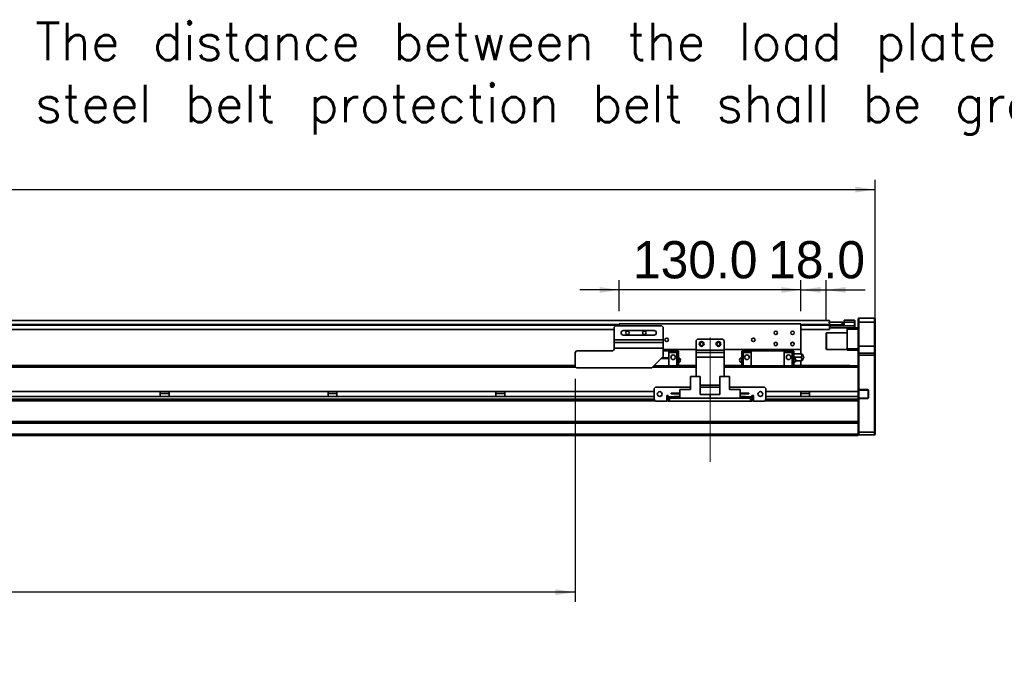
# Model space of a CAD drawing. Header units: millimetres. Extents: x 35 to 2905, y 35 to 2044.
# Tile 10 of 13: x 1553 to 2257, y 887 to 1341. Entities that reach past the tile are written whole.
import ezdxf

# ---------------------------------------------------------------- set-up
doc = ezdxf.new("R2010")
doc.units = ezdxf.units.MM
doc.header["$LTSCALE"] = 7
doc.linetypes.add('CENTERX2', pattern=[20.32, 12.7, -2.54, 2.54, -2.54])
doc.layers.add('黑色实线', color=7, linetype='Continuous')
doc.styles.add('SLDTEXTSTYLE8', font='txt')
doc.styles.add('SLDTEXTSTYLE9', font='txt', dxfattribs={"bigfont": 'bigfont'})
doc.dimstyles.new('SLDDIMSTYLE0', dxfattribs={"dimtxt": 26.6, "dimasz": 14, "dimexe": 0, "dimexo": 0.0625, "dimgap": 6.65, "dimtad": 2, "dimdec": 1, "dimrnd": 1e-09, "dimzin": 4, "dimdsep": 46, "dimtxsty": 'SLDTEXTSTYLE8', "dimsah": 1, "dimcen": 0.09, "dimadec": 0, "dimazin": 1, "dimtfac": 1, "dimtdec": 1, "dimtmove": 0, "dimatfit": 0, "dimfxl": 0, "dimfrac": 2, "dimtolj": 1, "dimtzin": 12, "dimarcsym": 0})
doc.dimstyles.new('SLDDIMSTYLE5', dxfattribs={"dimtxt": 26.6, "dimasz": 14, "dimexe": 0, "dimexo": 0.0625, "dimgap": 6.65, "dimtad": 2, "dimdec": 1, "dimrnd": 1e-09, "dimzin": 4, "dimdsep": 46, "dimtxsty": 'SLDTEXTSTYLE8', "dimsah": 1, "dimcen": 0.09, "dimadec": 0, "dimazin": 1, "dimtfac": 1, "dimtdec": 1, "dimtofl": 0, "dimtmove": 0, "dimatfit": 3, "dimfxl": 0, "dimfrac": 2, "dimtolj": 1, "dimtzin": 12, "dimarcsym": 0})

# ---------------------------------------------------------------- blocks, each defined once
blk = doc.blocks.new('SW_NOTE_4')
at = {"layer": '黑色实线', "color": 0, "insert": (-872.99, 86.06), "char_height": 26.6, "attachment_point": 1, "style": 'SLDTEXTSTYLE9'}
blk.add_mtext('The distance between the load plate and the \\Psteel belt protection belt shall be greater than 4mm', dxfattribs=at)
blk = doc.blocks.new('_D_19')
at = {"layer": '黑色实线'}
for p, q in [((188.73, 1109.87), (188.73, 1226.38)), ((2164.73, 1109.87), (2164.73, 1226.38)), ((188.73, 1219.38), (2164.73, 1219.38))]:
    blk.add_line(p, q, dxfattribs=at)
for points in [[(188.73, 1219.38), (202.73, 1217.28), (202.73, 1221.48)], [(2164.73, 1219.38), (2150.73, 1221.48), (2150.73, 1217.28)]]:
    blk.add_solid(points, dxfattribs=at)
at = {"layer": '黑色实线', "insert": (1122.48, 1254.28), "char_height": 26.6, "attachment_point": 1, "style": 'SLDTEXTSTYLE8'}
blk.add_mtext('1976.0', dxfattribs=at)
blk = doc.blocks.new('_D_21')
at = {"layer": '黑色实线'}
for p, q in [((1981.73, 1132.37), (1981.73, 1154.62)), ((2111.73, 1132.37), (2111.73, 1154.62)), ((1981.73, 1147.62), (1953.73, 1147.62)), ((2111.73, 1147.62), (1981.73, 1147.62)), ((2111.73, 1147.62), (2139.73, 1147.62))]:
    blk.add_line(p, q, dxfattribs=at)
for points in [[(1981.73, 1147.62), (1967.73, 1149.72), (1967.73, 1145.52)], [(2111.73, 1147.62), (2125.73, 1145.52), (2125.73, 1149.72)]]:
    blk.add_solid(points, dxfattribs=at)
at = {"layer": '黑色实线', "insert": (1991.66, 1182.52), "char_height": 26.6, "attachment_point": 1, "style": 'SLDTEXTSTYLE8'}
blk.add_mtext('130.0', dxfattribs=at)
blk = doc.blocks.new('_D_23')
at = {"layer": '黑色实线'}
for p, q in [((2111.73, 1132.37), (2111.73, 1154.62)), ((2129.73, 1125.57), (2129.73, 1154.62)), ((2111.73, 1147.62), (2083.73, 1147.62)), ((2111.73, 1147.62), (2129.73, 1147.62)), ((2129.73, 1147.62), (2157.73, 1147.62))]:
    blk.add_line(p, q, dxfattribs=at)
for points in [[(2111.73, 1147.62), (2097.73, 1149.72), (2097.73, 1145.52)], [(2129.73, 1147.62), (2143.73, 1145.52), (2143.73, 1149.72)]]:
    blk.add_solid(points, dxfattribs=at)
at = {"layer": '黑色实线', "insert": (2088.31, 1182.52), "char_height": 26.6, "attachment_point": 1, "style": 'SLDTEXTSTYLE8'}
blk.add_mtext('18.0', dxfattribs=at)
blk = doc.blocks.new('_D_24')
at = {"layer": '黑色实线'}
for p, q in [((370.23, 1087.59), (370.23, 924.48)), ((1950.23, 1084.09), (1950.23, 924.48)), ((1950.23, 931.48), (370.23, 931.48))]:
    blk.add_line(p, q, dxfattribs=at)
for points in [[(370.23, 931.48), (384.23, 929.38), (384.23, 933.58)], [(1950.23, 931.48), (1936.23, 933.58), (1936.23, 929.38)]]:
    blk.add_solid(points, dxfattribs=at)
at = {"layer": '黑色实线', "char_height": 26.6, "attachment_point": 1, "style": 'SLDTEXTSTYLE8'}
for s, insert in [('Stroke T=', (1045.65, 966.38)), ('1580.0', (1199.3, 966.38))]:
    blk.add_mtext(s, dxfattribs=dict(at, insert=insert))

msp = doc.modelspace()

# ---------------------------------------------------------------- linework, layer by layer
at = {"color": 7, "linetype": 'Continuous', "lineweight": 35}
for p, q in [((2153.0330139, 1127.4795687), (2152.7328449, 1127.1795636)), ((2152.7328449, 1124.4795626), (2152.7328449, 1127.1795636)), ((2153.0330139, 1127.4795687), (2153.0330139, 1124.4795626)), ((2153.0330139, 1127.4795687), (2164.4329983, 1127.4795687)), ((2164.4329983, 1124.4795626), (2164.4329983, 1127.4795687)), ((2164.4329983, 1127.4795687), (2164.7329289, 1127.1795636)), ((2164.7329289, 1127.1795636), (2164.7329289, 1124.4795626)), ((2132.2329002, 1125.8295631), (221.2329465, 1125.8295631)), ((1979.2330223, 1121.979565), (1978.2328564, 1120.9795629)), ((1978.2328564, 1120.9795629), (1978.2328564, 1111.979567)), ((1979.2330223, 1121.979565), (2012.2330147, 1121.979565)), ((2111.7329556, 1123.479568), (1981.7328411, 1123.479568)), ((1981.7328411, 1123.479568), (1981.7328411, 1121.979565)), ((2013.2329422, 1120.9795629), (2012.2330147, 1121.979565)), ((2013.2329422, 1120.9795629), (2013.2329422, 1111.979567)), ((2111.7329556, 1123.479568), (2111.7329556, 1104.979564)), ((2131.7751366, 1124.679566), (2131.7760902, 1124.679566)), ((2131.7760902, 1124.4468024), (2131.7760902, 1124.679566)), ((2131.7760902, 1124.679566), (2132.2786766, 1124.679566)), ((2132.2329002, 1125.8295631), (2132.2329002, 1124.679566)), ((2132.2329002, 1123.1856202), (2132.2329002, 1122.8295644)), ((2132.2329002, 1122.8295644), (2132.2329002, 1122.3295634)), ((2132.2786766, 1122.6795619), (2132.2329002, 1122.6795619)), ((2132.2329002, 1122.1795683), (2132.5328308, 1122.479566)), ((2132.2329002, 1122.479566), (2132.5328308, 1122.479566)), ((2132.2329002, 1122.3295634), (2132.2329002, 1119.3295648)), ((2132.2329002, 1122.1795683), (2132.5328308, 1122.1795683)), ((2132.2329002, 1121.979565), (2132.5328308, 1121.979565)), ((2132.2329002, 1120.779567), (2132.5328308, 1120.4795619)), ((2132.2786766, 1124.679566), (2132.2786766, 1122.6795619)), ((2132.2786766, 1124.679566), (2141.2785011, 1124.679566)), ((2132.2786766, 1122.6795619), (2141.2785011, 1122.6795619)), ((2132.5328308, 1122.1795683), (2132.5328308, 1122.479566)), ((2132.5328308, 1122.479566), (2142.7328545, 1122.479566)), ((2132.5328308, 1122.1795683), (2132.5328308, 1121.979565)), ((2142.7328545, 1122.1795683), (2132.5328308, 1122.1795683)), ((2132.5328308, 1121.979565), (2132.5328308, 1120.4795619)), ((2132.5328308, 1121.979565), (2149.9328571, 1121.979565)), ((2149.9328571, 1120.4795619), (2132.5328308, 1120.4795619)), ((2141.2785011, 1122.6795619), (2141.2785011, 1124.679566)), ((2141.2785011, 1124.679566), (2141.7758423, 1124.679566)), ((2141.7758423, 1122.6795619), (2141.2785011, 1122.6795619)), ((2141.7758423, 1124.679566), (2141.7758423, 1122.6795619)), ((2141.7758423, 1122.6795619), (2142.2328907, 1122.6795619)), ((2142.2328907, 1122.479566), (2142.2328907, 1122.6795619)), ((2142.7328545, 1125.9795656), (2149.9328571, 1125.9795656)), ((2142.7328545, 1124.4795626), (2142.7328545, 1125.9795656)), ((2149.9328571, 1124.4795626), (2142.7328545, 1124.4795626)), ((2142.7328545, 1122.1795683), (2142.7328545, 1124.4795626)), ((2144.7329479, 1119.4795673), (2144.7329479, 1120.4795619)), ((2149.9328571, 1124.4795626), (2149.9328571, 1125.9795656)), ((2150.2330261, 1125.679568), (2149.9328571, 1125.9795656)), ((2149.9328571, 1121.979565), (2149.9328571, 1124.4795626)), ((2150.2330261, 1124.4795626), (2149.9328571, 1124.4795626)), ((2149.9328571, 1121.979565), (2150.2330261, 1121.979565)), ((2149.9328571, 1120.4795619), (2149.9328571, 1121.979565)), ((2149.9328571, 1120.4795619), (2150.2330261, 1120.779567)), ((2149.9328571, 1120.4795619), (2152.7328449, 1120.4795619)), ((2150.2330261, 1125.679568), (2150.2330261, 1124.4795626)), ((2150.2330261, 1124.4795626), (2150.2330261, 1121.979565)), ((2150.2330261, 1121.979565), (2150.2330261, 1120.779567)), ((2153.0330139, 1124.4795626), (2152.7328449, 1124.4795626)), ((2152.7328449, 1107.4795654), (2152.7328449, 1124.4795626)), ((2153.0330139, 1124.4795626), (2153.0330139, 1107.4795654)), ((2164.4329983, 1124.4795626), (2153.0330139, 1124.4795626)), ((2164.4329983, 1107.4795654), (2164.4329983, 1124.4795626)), ((2164.4329983, 1124.4795626), (2164.7329289, 1124.4795626)), ((2164.7329289, 1124.4795626), (2164.7329289, 1107.4795654)), ((1978.2328564, 1119.3295648), (377.2329348, 1119.3295648)), ((2006.7329365, 1118.579567), (1984.7328621, 1118.579567)), ((1984.7328621, 1115.379565), (2006.7329365, 1115.379565)), ((2037.7328354, 1112.4795643), (2036.7329079, 1111.479566)), ((2055.7329613, 1112.4795643), (2037.7328354, 1112.4795643)), ((2056.7328888, 1111.479566), (2055.7329613, 1112.4795643)), ((2132.2329002, 1119.3295648), (2111.7329556, 1119.3295648)), ((2130.033012, 1116.979566), (2129.732843, 1116.6795646)), ((2129.732843, 1105.2795654), (2129.732843, 1116.6795646)), ((2144.7329479, 1116.979566), (2130.033012, 1116.979566)), ((2130.033012, 1116.979566), (2130.033012, 1104.979564)), ((2152.7328449, 1119.4795673), (2144.7329479, 1119.4795673)), ((2144.7329479, 1105.479565), (2144.7329479, 1119.4795673)), ((1978.2328564, 1111.979567), (2013.2329422, 1111.979567)), ((1978.2328564, 1109.9865218), (1978.2328564, 1111.979567)), ((1978.2328564, 1109.9865218), (2013.2329422, 1109.9865218)), ((1978.2328564, 1106.0004351), (1978.2328564, 1109.9865218)), ((1978.2328564, 1106.0004351), (1978.2328564, 1105.9795661)), ((2013.2329422, 1106.0004351), (1978.2328564, 1106.0004351)), ((2013.2329422, 1111.979567), (2013.2329422, 1109.9865218)), ((2013.2329422, 1109.9865218), (2013.2329422, 1106.0004351)), ((2013.2329422, 1106.0004351), (2013.2329422, 1099.9795651)), ((2036.7329079, 1111.479566), (2036.7329079, 1104.4795667)), ((2056.7328888, 1111.479566), (2056.7328888, 1104.4795667)), ((2144.7329479, 1105.479565), (2152.7328449, 1105.479565)), ((2144.7329479, 1104.4795667), (2144.7329479, 1105.479565)), ((2153.0330139, 1107.4795654), (2152.7328449, 1107.4795654)), ((2152.7328449, 1102.1795651), (2152.7328449, 1107.4795654)), ((2153.0330139, 1107.4795654), (2153.0330139, 1102.4795664)), ((2153.0330139, 1107.4795654), (2164.4329983, 1107.4795654)), ((2164.4329983, 1102.4795664), (2164.4329983, 1107.4795654)), ((2164.7329289, 1107.4795654), (2164.4329983, 1107.4795654)), ((2164.7329289, 1107.4795654), (2164.7329289, 1102.1795651)), ((1951.232906, 1103.9795657), (1950.2329784, 1102.9795637)), ((1950.2329784, 1092.9795658), (1950.2329784, 1102.9795637)), ((1951.232906, 1103.9795657), (1976.2330013, 1103.9795657)), ((1967.0329052, 1104.1795654), (1966.832872, 1103.9795657)), ((1967.0329052, 1104.1795654), (1967.0329052, 1103.9795657)), ((1967.0329052, 1104.1795654), (1977.1046597, 1104.1795654)), ((2005.2330452, 1091.9795638), (2013.2329422, 1099.9795651)), ((2011.9328457, 1098.6795654), (2017.2328907, 1098.6795654)), ((2017.2328907, 1098.9795668), (2012.2330147, 1098.9795668)), ((2036.7329079, 1104.979564), (2013.2329422, 1104.979564)), ((2013.2329422, 1103.9795657), (2017.2328907, 1103.9795657)), ((2017.2328907, 1103.9795657), (2017.2328907, 1104.979564)), ((2017.2328907, 1103.9795657), (2017.2328907, 1098.9795668)), ((2017.2328907, 1103.9795657), (2023.0829674, 1103.9795657)), ((2023.0829674, 1102.9795637), (2017.2328907, 1102.9795637)), ((2017.2328907, 1098.6795654), (2017.2328907, 1098.9795668)), ((2017.2328907, 1098.6795654), (2017.2328907, 1093.419571)), ((2023.0829674, 1102.9795637), (2023.0829674, 1103.9795657)), ((2024.0828949, 1103.879564), (2023.0829674, 1103.879564)), ((2023.0829674, 1093.419571), (2023.0829674, 1102.9795637)), ((2024.0828949, 1102.9795637), (2023.0829674, 1102.9795637)), ((2024.0828949, 1103.879564), (2024.0828949, 1102.9795637)), ((2024.0828949, 1102.9795637), (2024.0828949, 1093.419571)), ((2036.7329079, 1104.4795667), (2056.7328888, 1104.4795667)), ((2036.7329079, 1102.9795637), (2036.7329079, 1104.4795667)), ((2036.7329079, 1102.9795637), (2056.7328888, 1102.9795637)), ((2036.7329079, 1099.4795641), (2036.7329079, 1102.9795637)), ((2056.7328888, 1099.4795641), (2036.7329079, 1099.4795641)), ((2036.7329079, 1099.4795641), (2036.7329079, 1085.6764583)), ((2111.7329556, 1104.979564), (2056.7328888, 1104.979564)), ((2056.7328888, 1104.4795667), (2056.7328888, 1102.9795637)), ((2056.7328888, 1102.9795637), (2056.7328888, 1099.4795641)), ((2056.7328888, 1099.4795641), (2056.7328888, 1085.6764583)), ((2069.3829018, 1103.879564), (2070.3828293, 1103.879564)), ((2069.3829018, 1102.9795637), (2069.3829018, 1103.879564)), ((2069.3829018, 1093.419571), (2069.3829018, 1102.9795637)), ((2069.3829018, 1102.9795637), (2070.3828293, 1102.9795637)), ((2070.3828293, 1103.9795657), (2076.232906, 1103.9795657)), ((2070.3828293, 1103.9795657), (2070.3828293, 1102.9795637)), ((2070.3828293, 1102.9795637), (2070.3828293, 1093.419571)), ((2076.232906, 1102.9795637), (2070.3828293, 1102.9795637)), ((2076.232906, 1104.979564), (2076.232906, 1103.9795657)), ((2076.232906, 1093.419571), (2076.232906, 1103.9795657)), ((2076.232906, 1103.9795657), (2099.7328716, 1103.9795657)), ((2099.7328716, 1104.979564), (2099.7328716, 1103.9795657)), ((2099.7328716, 1103.9795657), (2099.7328716, 1093.419571)), ((2105.5829483, 1103.9795657), (2099.7328716, 1103.9795657)), ((2099.7328716, 1102.9795637), (2105.5829483, 1102.9795637)), ((2105.5829483, 1103.9795657), (2105.5829483, 1102.9795637)), ((2106.5828758, 1103.879564), (2105.5829483, 1103.879564)), ((2105.5829483, 1102.9795637), (2105.5829483, 1093.419571)), ((2106.5828758, 1102.9795637), (2105.5829483, 1102.9795637)), ((2106.5828758, 1103.879564), (2106.5828758, 1102.9795637)), ((2106.5828758, 1102.9795637), (2106.5828758, 1093.419571)), ((2106.5828758, 1101.9795654), (2111.7260414, 1101.9795654)), ((2106.5828758, 1099.4795641), (2111.7260414, 1099.4795641)), ((2111.7329556, 1104.979564), (2111.7329556, 1101.9795654)), ((2113.4734112, 1099.2332628), (2113.4734112, 1099.729382)), ((2129.732843, 1105.2795654), (2130.033012, 1104.979564)), ((2130.033012, 1104.979564), (2144.7329479, 1104.979564)), ((2152.7328449, 1104.4795667), (2144.7329479, 1104.4795667)), ((2153.0330139, 1102.4795664), (2152.7328449, 1102.1795651)), ((2152.7328449, 1100.9795671), (2152.7328449, 1102.1795651)), ((2153.0330139, 1100.9795671), (2152.7328449, 1100.9795671)), ((2152.7328449, 1093.1337146), (2152.7328449, 1100.9795671)), ((2153.0330139, 1102.4795664), (2153.0330139, 1100.9795671)), ((2153.0330139, 1102.4795664), (2164.4329983, 1102.4795664)), ((2153.0330139, 1100.9795671), (2153.0330139, 1076.3295652)), ((2164.4329983, 1100.9795671), (2153.0330139, 1100.9795671)), ((2164.4329983, 1100.9795671), (2164.4329983, 1102.4795664)), ((2164.7329289, 1102.1795651), (2164.4329983, 1102.4795664)), ((2164.7329289, 1100.9795671), (2164.4329983, 1100.9795671)), ((2164.4329983, 1045.9795655), (2164.4329983, 1100.9795671)), ((2164.7329289, 1102.1795651), (2164.7329289, 1100.9795671)), ((2164.7329289, 1100.9795671), (2164.7329289, 1046.10383)), ((1950.2329784, 1093.419571), (316.7329389, 1093.419571)), ((366.5829557, 1093.4795668), (1950.2329784, 1093.4795668)), ((1950.2329784, 1092.9795658), (1951.232906, 1091.9795638)), ((1951.232906, 1091.9795638), (2005.2330452, 1091.9795638)), ((2036.7329079, 1093.419571), (2006.672855, 1093.419571)), ((2024.0828949, 1093.4795668), (2036.7329079, 1093.4795668)), ((2056.7328888, 1093.4795668), (2069.3829018, 1093.4795668)), ((2152.7328449, 1093.419571), (2056.7328888, 1093.419571)), ((2106.5828758, 1093.4795668), (2146.7330414, 1093.4795668)), ((2111.7260414, 1096.9795664), (2108.0160099, 1096.9795664)), ((2111.7329556, 1096.9795664), (2111.7329556, 1093.4795668)), ((2146.7330414, 1093.4795668), (2146.7330414, 1093.419571)), ((2152.7328449, 1093.1337146), (2152.7328449, 1092.419569)), ((2152.7328449, 1074.876458), (2152.7328449, 1092.419569)), ((2032.7830273, 1085.6764583), (2032.7830273, 1076.3764592)), ((2032.7830273, 1085.6764583), (2039.7329289, 1085.6764583)), ((2039.7329289, 1085.6764583), (2039.7329289, 1072.7764578)), ((2053.7328678, 1085.6764583), (2053.7328678, 1072.7764578)), ((2053.7328678, 1085.6764583), (2060.6830078, 1085.6764583)), ((2060.6830078, 1085.6764583), (2060.6830078, 1076.3764592)), ((2007.732864, 1078.176458), (2006.7329365, 1077.1764578)), ((2032.7830273, 1078.176458), (2007.732864, 1078.176458)), ((2053.7328678, 1079.4795664), (2039.7329289, 1079.4795664)), ((2053.7328678, 1078.176458), (2039.7329289, 1078.176458)), ((2085.7329327, 1078.176458), (2060.6830078, 1078.176458)), ((2086.7328602, 1077.1764578), (2085.7329327, 1078.176458)), ((2006.7329365, 1074.876458), (346.7329401, 1074.876458)), ((2006.7329365, 1071.4764582), (346.7329401, 1071.4764582)), ((1653.563376, 1074.876458), (1653.563376, 1071.4764582)), ((1659.9025684, 1073.4769167), (1653.563376, 1073.4769167)), ((1659.9025684, 1071.4764582), (1659.9025684, 1074.876458)), ((1773.5633808, 1074.876458), (1773.5633808, 1071.4764582)), ((1779.9025732, 1073.4769167), (1773.5633808, 1073.4769167)), ((1779.9025732, 1071.4764582), (1779.9025732, 1074.876458)), ((1893.5633856, 1074.876458), (1893.5633856, 1071.4764582)), ((1899.902578, 1073.4769167), (1893.5633856, 1073.4769167)), ((1899.902578, 1071.4764582), (1899.902578, 1074.876458)), ((2006.7329365, 1077.1764578), (2006.7329365, 1069.1764583)), ((2016.7329269, 1072.1764588), (2015.7329994, 1072.1764588)), ((2015.7329994, 1072.1764588), (2015.7329994, 1068.1764582)), ((2016.7329269, 1071.4764582), (2015.7329994, 1071.4764582)), ((2016.7329269, 1071.1764587), (2016.7329269, 1072.1764588)), ((2016.7329269, 1071.1764587), (2016.7329269, 1070.1764585)), ((2019.032951, 1073.4264576), (2019.032951, 1073.726459)), ((2019.032951, 1073.726459), (2025.2330261, 1073.726459)), ((2019.032951, 1073.4264576), (2025.2330261, 1073.4264576)), ((2021.4328724, 1070.7764584), (2021.4328724, 1071.4764582)), ((2021.4328724, 1071.4764582), (2025.2330261, 1071.4764582)), ((2021.4328724, 1070.7764584), (2025.2330261, 1070.7764584)), ((2025.2330261, 1070.1764585), (2025.2330261, 1076.3764592)), ((2025.2330261, 1076.3764592), (2032.7830273, 1076.3764592)), ((2046.7328983, 1072.7764578), (2039.7329289, 1072.7764578)), ((2046.7328983, 1070.1764585), (2046.7328983, 1072.7764578)), ((2046.7328983, 1072.7764578), (2053.7328678, 1072.7764578)), ((2068.233009, 1076.3764592), (2060.6830078, 1076.3764592)), ((2068.233009, 1076.3764592), (2068.233009, 1070.1764585)), ((2074.4328457, 1073.726459), (2068.233009, 1073.726459)), ((2074.4328457, 1073.4264576), (2068.233009, 1073.4264576)), ((2072.0329243, 1071.4764582), (2068.233009, 1071.4764582)), ((2072.0329243, 1070.7764584), (2068.233009, 1070.7764584)), ((2072.0329243, 1071.4764582), (2072.0329243, 1070.7764584)), ((2074.4328457, 1073.726459), (2074.4328457, 1073.4264576)), ((2077.7330357, 1072.1764588), (2076.7328697, 1072.1764588)), ((2076.7328697, 1072.1764588), (2076.7328697, 1071.1764587)), ((2077.7330357, 1071.4764582), (2076.7328697, 1071.4764582)), ((2076.7328697, 1070.1764585), (2076.7328697, 1071.1764587)), ((2077.7330357, 1068.1764582), (2077.7330357, 1072.1764588)), ((2086.7328602, 1069.1764583), (2086.7328602, 1077.1764578)), ((2152.7328449, 1074.876458), (2086.7328602, 1074.876458)), ((2152.7328449, 1071.4764582), (2086.7328602, 1071.4764582)), ((2111.5634399, 1074.876458), (2111.5634399, 1071.4764582)), ((2117.9025131, 1073.4769167), (2111.5634399, 1073.4769167)), ((2117.9025131, 1071.4764582), (2117.9025131, 1074.876458)), ((2153.0330139, 1076.0295657), (2152.7328449, 1076.3295652)), ((2152.7328449, 1076.3295652), (2153.0330139, 1076.3295652)), ((2152.7328449, 1071.4764582), (2152.7328449, 1074.876458)), ((2152.7328449, 1069.4195652), (2152.7328449, 1071.4764582)), ((2153.0330139, 1070.3295652), (2152.7328449, 1070.0295657)), ((2153.0330139, 1076.3295652), (2153.15723, 1076.0295657)), ((2153.0330139, 1076.3295652), (2159.2328507, 1076.3295652)), ((2153.15723, 1076.0295657), (2153.0330139, 1076.0295657)), ((2153.0330139, 1076.0295657), (2153.0330139, 1070.3295652)), ((2153.15723, 1070.3295652), (2153.0330139, 1070.0295657)), ((2153.0330139, 1070.3295652), (2153.15723, 1070.3295652)), ((2159.2328507, 1076.0295657), (2153.15723, 1076.0295657)), ((2153.15723, 1070.3295652), (2159.2328507, 1070.3295652)), ((2159.2328507, 1076.3295652), (2159.2328507, 1076.0295657)), ((2159.2328507, 1070.0295657), (2159.2328507, 1070.3295652)), ((2160.0329834, 1075.5295647), (2159.7330528, 1075.5295647)), ((2159.7330528, 1070.8295652), (2159.7330528, 1075.5295647)), ((2160.0329834, 1070.8295652), (2159.7330528, 1070.8295652)), ((2160.0329834, 1075.5295647), (2160.0329834, 1070.8295652)), ((2007.4899155, 1068.419566), (345.9760505, 1068.419566)), ((2006.7329365, 1069.1764583), (2007.732864, 1068.1764582)), ((2007.732864, 1068.1764582), (2015.7329994, 1068.1764582)), ((2016.7329269, 1068.419566), (2015.7329994, 1068.419566)), ((2016.7329269, 1068.1764582), (2016.7329269, 1070.1764585)), ((2016.7329269, 1070.1764585), (2017.7328545, 1070.1764585)), ((2017.7328545, 1068.1764582), (2016.7329269, 1068.1764582)), ((2017.7328545, 1070.1764585), (2017.7328545, 1068.1764582)), ((2075.7329422, 1070.1764585), (2017.7328545, 1070.1764585)), ((2075.7329422, 1068.1764582), (2017.7328545, 1068.1764582)), ((2025.2330261, 1070.1764585), (2046.7328983, 1070.1764585)), ((2068.233009, 1070.1764585), (2046.7328983, 1070.1764585)), ((2075.7329422, 1068.1764582), (2075.7329422, 1070.1764585)), ((2075.7329422, 1070.1764585), (2076.7328697, 1070.1764585)), ((2076.7328697, 1068.1764582), (2075.7329422, 1068.1764582)), ((2076.7328697, 1070.1764585), (2076.7328697, 1068.1764582)), ((2077.7330357, 1068.419566), (2076.7328697, 1068.419566)), ((2077.7330357, 1068.1764582), (2085.7329327, 1068.1764582)), ((2085.7329327, 1068.1764582), (2086.7328602, 1069.1764583)), ((2152.7328449, 1068.419566), (2085.9761196, 1068.419566)), ((2153.0330139, 1070.0295657), (2152.7328449, 1070.0295657)), ((2152.7328449, 1069.4195652), (2152.7328449, 1068.7054224)), ((2152.7328449, 1053.1337085), (2152.7328449, 1068.7054224)), ((2159.2328507, 1070.0295657), (2153.0330139, 1070.0295657)), ((2153.0330139, 1070.0295657), (2153.0330139, 1045.9795655)), ((2152.7328449, 1053.4195656), (200.7329422, 1053.4195656)), ((2152.7328449, 1052.4195654), (200.7329422, 1052.4195654)), ((2152.7328449, 1053.1337085), (2152.7328449, 1052.4195654)), ((2152.7328449, 1044.4795653), (2152.7328449, 1052.4195654)), ((2152.7328449, 1044.4795653), (200.7329422, 1044.4795653)), ((2152.7328449, 1043.4795651), (200.7329422, 1043.4795651)), ((2152.7328449, 1046.10383), (2153.0330139, 1045.9795655)), ((2152.7328449, 1043.4795651), (2152.7328449, 1044.4795653)), ((2152.7328449, 1044.2795656), (2153.0330139, 1043.9795652)), ((2153.0330139, 1045.9795655), (2153.0330139, 1043.9795652)), ((2153.0330139, 1045.9795655), (2164.4329983, 1045.9795655)), ((2164.4329983, 1043.9795652), (2153.0330139, 1043.9795652)), ((2164.7329289, 1046.10383), (2164.4329983, 1045.9795655)), ((2164.4329983, 1043.9795652), (2164.4329983, 1045.9795655)), ((2164.7329289, 1044.2795656), (2164.4329983, 1043.9795652)), ((2164.7329289, 1046.10383), (2164.7329289, 1044.2795656))]:
    msp.add_line(p, q, dxfattribs=at)
at = {"color": 8, "linetype": 'Continuous', "lineweight": 35}
for p, q in [((1981.7328411, 1122.8295644), (371.732946, 1122.8295644)), ((1981.7328411, 1122.3295634), (371.732946, 1122.3295634)), ((2132.2329002, 1122.8295644), (2111.7329556, 1122.8295644)), ((2132.2329002, 1122.3295634), (2111.7329556, 1122.3295634)), ((1950.7930237, 1092.419569), (316.7329389, 1092.419569)), ((2036.7329079, 1092.419569), (2005.6729275, 1092.419569)), ((2152.7328449, 1092.419569), (2056.7328888, 1092.419569)), ((2021.4328724, 1071.1764587), (2016.7329269, 1071.1764587)), ((2076.7328697, 1071.1764587), (2072.0329243, 1071.1764587)), ((2006.7329365, 1069.4195652), (346.7329401, 1069.4195652)), ((2016.7329269, 1069.4195652), (2015.7329994, 1069.4195652)), ((2077.7330357, 1069.4195652), (2076.7328697, 1069.4195652)), ((2152.7328449, 1069.4195652), (2086.7328602, 1069.4195652))]:
    msp.add_line(p, q, dxfattribs=at)
at = {"color": 7, "linetype": 'Continuous', "lineweight": 35}
for centre, radius in [((1987.7329422, 1116.9795655), 1.25), ((1999.7329422, 1116.9795655), 1.25), ((2015.7329422, 1111.9795655), 1.25), ((2077.7329422, 1111.9795655), 1.25), ((2093.7329422, 1116.9795655), 1.25), ((2105.7329422, 1116.9795655), 1.25), ((2040.7329422, 1108.9795655), 1.7), ((2040.7329422, 1108.9795655), 1.25), ((2052.7329422, 1108.9795655), 1.7), ((2052.7329422, 1108.9795655), 1.25), ((2093.7329422, 1108.9795655), 1.25), ((2105.7329422, 1108.9795655), 1.25), ((2020.3829422, 1099.4795655), 1.65), ((2073.0829422, 1099.4795655), 1.65), ((2102.8829422, 1099.4795655), 1.65), ((2010.7329422, 1073.1764585), 1.7), ((2082.7329422, 1073.1764585), 1.7)]:
    msp.add_circle(centre, radius, dxfattribs=at)
for centre, radius, start, end in [((1984.7329422, 1116.9795655), 1.6, 90, 270), ((2006.7329422, 1116.9795655), 1.6, 270, 90), ((1976.2329422, 1105.9795655), 2, 270, 0), ((2023.6829422, 1097.4795655), 1.9, 282.3018808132, 77.8162850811), ((2069.7829422, 1097.4795655), 1.9, 102.1827014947, 257.7146881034), ((2106.1829422, 1097.4795655), 1.9, 282.3018808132, 77.8162850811), ((2110.2329422, 1099.4795655), 3.25, 309.3885433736, 355.6617036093), ((2110.2329422, 1099.4795655), 3.25, 4.3789033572, 50.6111993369), ((2113.4829422, 1099.4795655), 0.25, 267.7337980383, 0), ((2113.4829422, 1099.4795655), 0.25, 0, 92.2010558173), ((2159.2329422, 1075.5295655), 0.8, 0, 90), ((2159.2329422, 1075.5295655), 0.5, 0, 90), ((2159.2329422, 1070.8295655), 0.8, 270, 0), ((2159.2329422, 1070.8295655), 0.5, 270, 0)]:
    msp.add_arc(centre, radius, start, end, dxfattribs=at)
for points, knots in [([(2111.7260414, 1101.9795654), (2111.8718403, 1101.820384), (2112.1634244, 1101.5020358), (2112.3382218, 1100.8990337), (2112.2860439, 1100.2892664), (2112.0478835, 1099.8025978), (2111.8108723, 1099.5647091), (2111.7260414, 1099.4795641)], [0, 0, 0, 0, 0.2194285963, 0.4388368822, 0.6582608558, 0.877684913, 1, 1, 1, 1]), ([(2112.2858482, 1101.9795654), (2112.2830709, 1101.9795654), (2112.2764298, 1101.9795654), (2112.0454988, 1101.9795654), (2111.8102436, 1101.9795654), (2111.7260414, 1101.9795654)], [0, 0, 0, 0, 0.315799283, 0.7551119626, 1, 1, 1, 1]), ([(2111.7260414, 1099.4795641), (2111.8718404, 1099.3203838), (2112.1634267, 1099.0020359), (2112.3382211, 1098.3990352), (2112.2860427, 1097.7892674), (2112.0478848, 1097.3025957), (2111.8108724, 1097.06471), (2111.7260414, 1096.9795664)], [0, 0, 0, 0, 0.219427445, 0.438837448, 0.6582599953, 0.8776851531, 1, 1, 1, 1]), ([(2111.7260414, 1096.9795664), (2111.8685253, 1096.9795664), (2112.1534809, 1096.9795664), (2112.324339, 1096.9795664), (2112.2926093, 1096.9795664), (2112.2856098, 1096.9795664)], [0, 0, 0, 0, 0.4380342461, 0.87603138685, 1, 1, 1, 1])]:
    msp.add_open_spline(points, degree=3, knots=knots, dxfattribs=at)
at = {"layer": '黑色实线', "linetype": 'CENTERX2', "lineweight": 18}
msp.add_line((2046.7329422, 1024.7264585), (2046.7329422, 1121.6264585), dxfattribs=at)

# ---------------------------------------------------------------- block references
at = {"layer": '黑色实线'}
msp.add_blockref('SW_NOTE_4', (2437.1554051, 1252.5301412), dxfattribs=at)

# ---------------------------------------------------------------- dimensions: what is measured, and where the dimension line sits
for base, p1, p2, dimstyle, picture, middle in [((2164.7329422, 1219.3805874), (188.7329422, 1100.9795655), (2164.7329422, 1100.9795655), 'SLDDIMSTYLE5', '_D_19', (1174.4580763, 1219.3805874)), ((1981.7329422, 1147.6227572), (2111.7329422, 1123.4795655), (1981.7329422, 1123.4795655), 'SLDDIMSTYLE0', '_D_21', (2034.0332292, 1147.6227572)), ((2129.7329422, 1147.6227572), (2111.7329422, 1123.4795655), (2129.7329422, 1116.6795655), 'SLDDIMSTYLE0', '_D_23', (2121.0752485, 1147.6227572))]:
    dim = msp.add_linear_dim(base=base, p1=p1, p2=p2, dimstyle=dimstyle, dxfattribs=at)
    dim.commit()
    dim.dimension.update_dxf_attribs({"geometry": picture, "text_midpoint": middle, "dimtype": 160})
dim = msp.add_linear_dim(base=(370.2329422, 931.4795655), p1=(1950.2329422, 1092.9795655), p2=(370.2329422, 1096.4795655), text='Stroke T=<>', dimstyle='SLDDIMSTYLE5', dxfattribs=at)
dim.commit()
dim.dimension.update_dxf_attribs({"geometry": '_D_24', "text_midpoint": (1174.4580763, 931.4795655), "dimtype": 160})

doc.saveas('drawing.dxf')
